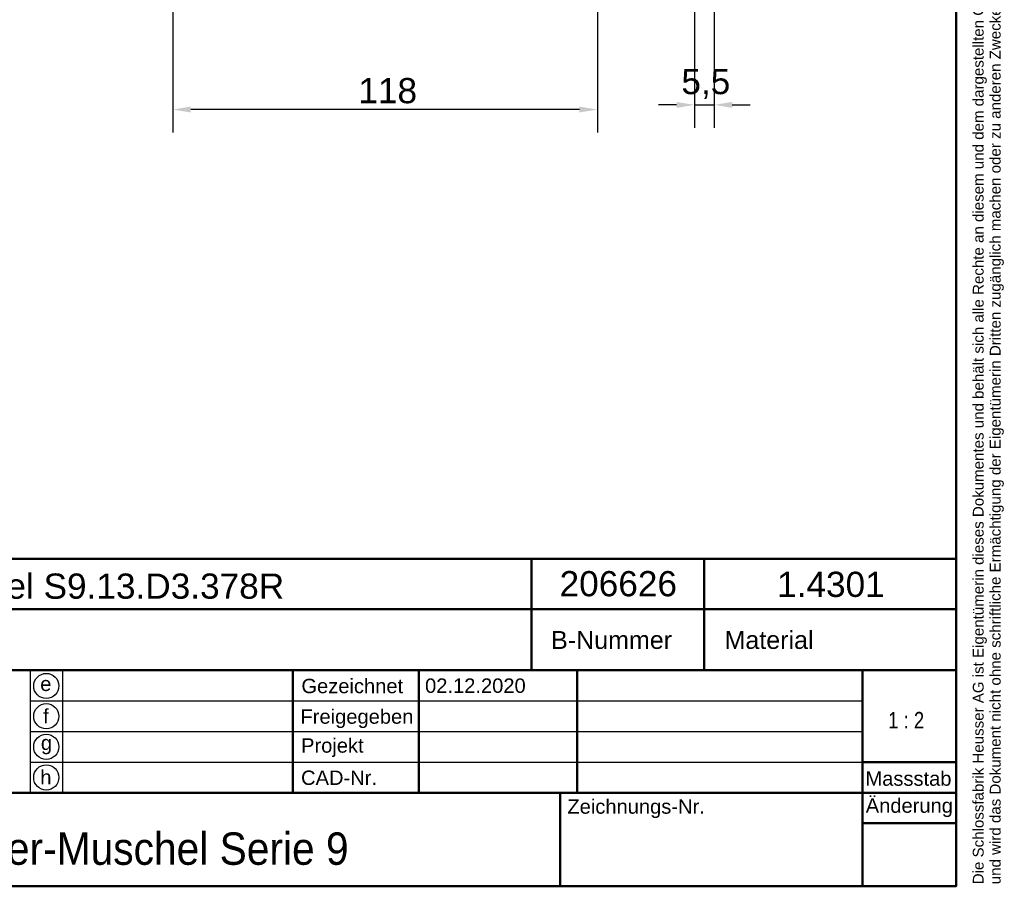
# Model space of a CAD drawing. Header units: millimetres. Extents: x 20 to 833, y 20 to 574.
# Tile 10 of 12: x 560 to 833, y 20 to 261. Entities that reach past the tile are written whole.
import ezdxf
from ezdxf.enums import TextEntityAlignment as Align

# ---------------------------------------------------------------- set-up
doc = ezdxf.new("R2010")
doc.units = ezdxf.units.MM
doc.header["$LTSCALE"] = 2
for name, color, linetype, lineweight in [('Bemaßungen(DIN)', 7, 'Continuous', 25), ('Skizziergeometrie(DIN)', 7, 'Continuous', 50), ('Skizzierlinie(DIN)', 7, 'Continuous', 25), ('Symbole(DIN)', 7, 'Continuous', 25)]:
    doc.layers.add(name, color=color, linetype=linetype, lineweight=lineweight)
doc.styles.add('Aktuell-DIN', font='arial.ttf')
doc.styles.add('STANDARD-DIN~0', font='arial.ttf')
doc.styles.add('Textstil10', font='arial.ttf')
doc.styles.add('Textstil41', font='arial.ttf', dxfattribs={"width": 0.8})
doc.styles.add('Textstil83', font='arial.ttf', dxfattribs={"width": 0.8})
doc.dimstyles.new('CAD-LAN', dxfattribs={"dimscale": 2, "dimtxt": 3.5, "dimasz": 2.5, "dimexe": 3.175, "dimexo": 0, "dimgap": 0.8, "dimtad": 1, "dimrnd": 1e-08, "dimtxsty": 'STANDARD-DIN~0', "dimcen": 0.09, "dimdle": 10, "dimclrd": 250, "dimclre": 250, "dimclrt": 250, "dimadec": 0, "dimazin": 2, "dimtfac": 1, "dimtmove": 0, "dimatfit": 3, "dimfxl": 1, "dimtolj": 1, "dimtzin": 0, "dimlwd": 25, "dimlwe": 25, "dimarcsym": 0})

# ---------------------------------------------------------------- blocks, each defined once
blk = doc.blocks.new('Ränder Standardrahmen')
at = {"layer": 'Skizziergeometrie(DIN)', "flags": 128}
blk.add_lwpolyline([(10, 10), (10, 287), (410, 287), (410, 10), (10, 10)], dxfattribs=at)
blk = doc.blocks.new('Schriftfelder Heusser')
at = {"layer": 'Skizziergeometrie(DIN)'}
for p, q in [((101, 236.92), (291, 236.92)), ((232, 229.92), (232, 236.92)), ((256, 229.92), (256, 236.92)), ((291, 236.92), (291, 229.92)), ((101, 229.92), (291, 229.92)), ((232, 229.92), (232, 221.42)), ((256, 229.92), (256, 221.42)), ((291, 229.92), (291, 191.42)), ((101, 221.42), (291, 221.42)), ((198.85, 221.42), (198.85, 204.42)), ((216.35, 221.42), (216.35, 204.42)), ((238.35, 221.42), (238.35, 204.42)), ((278, 221.42), (278, 191.42)), ((278, 208.67), (291, 208.67)), ((101, 204.42), (291, 204.42)), ((236, 204.42), (236, 191.42)), ((278, 200.17), (291, 200.17)), ((291, 191.42), (101, 191.42))]:
    blk.add_line(p, q, dxfattribs=at)
at = {"layer": 'Skizzierlinie(DIN)'}
for p, q in [((162.35, 221.42), (162.35, 204.42)), ((166.85, 221.42), (166.85, 204.42)), ((162.35, 217.17), (278, 217.17)), ((162.35, 212.92), (278, 212.92)), ((162.35, 208.67), (278, 208.67))]:
    blk.add_line(p, q, dxfattribs=at)
for centre in [(164.6, 219.25), (164.6, 215.04), (164.6, 210.79), (164.6, 206.54)]:
    blk.add_circle(centre, 1.75, dxfattribs=at)
at = {"layer": 'Symbole(DIN)', "color": 7, "insert": (293.33, 191.7), "char_height": 1.5, "width": 182.3003, "attachment_point": 1, "rotation": 90, "line_spacing_factor": 0.944221, "style": 'Aktuell-DIN'}
blk.add_mtext('\\fArial|b0|i0;\\H1.5000;Die Schlossfabrik Heusser AG ist Eigentümerin dieses Dokumentes und behält sich alle Rechte an diesem und dem dargestellten Gegenstand vor. Der Empfänger anerkennt diese Rechte\\Pund wird das Dokument nicht ohne schriftliche Ermächtigung der Eigentümerin Dritten zugänglich machen oder zu anderen Zwecken verwenden, zu dem es ihm übergeben worden ist.\\P ', dxfattribs=at)
at = {"layer": 'Symbole(DIN)', "color": 179, "true_color": 0x262659, "style": 'Aktuell-DIN'}
for s, insert, char_height, attachment_point in [('B-Nummer', (234.74, 225.62), 2.489, 4), ('Material', (265.02, 225.62), 2.489, 5), ('\\fArial|b0|i0;Gezeichnet', (200.05, 219.23), 2, 4), ('\\fArial|b0|i0;e', (164.54, 219.53), 2, 5), ('\\fArial|b0|i0;f', (164.55, 215.06), 2, 5), ('\\fArial|b0|i0;Freigegeben', (199.92, 216), 2, 1), ('\\fArial|b0|i0;Projekt', (200, 211.98), 2, 1), ('\\fArial|b0|i0;g', (164.63, 211.05), 2, 5), ('\\fArial|b0|i0;h', (164.55, 206.57), 2, 5), ('\\fArial|b0|i0;CAD-Nr.', (200, 207.5), 2, 1), ('\\fArial|b0|i0;\\H2.0000;Massstab', (284.39, 206.37), 2, 5), ('\\fArial|b0|i0;Zeichnungs-Nr.', (237, 203.5), 2, 1)]:
    blk.add_mtext(s, dxfattribs=dict(at, insert=insert, char_height=char_height, attachment_point=attachment_point))
at = {"layer": 'Symbole(DIN)', "color": 179, "true_color": 0x262659, "insert": (284.51, 202.33), "char_height": 2, "width": 12.1143, "attachment_point": 5, "style": 'Aktuell-DIN'}
blk.add_mtext('\\fArial|b0|i0;Änderung', dxfattribs=at)
at = {"layer": 'Symbole(DIN)', "color": 7, "insert": (143.1, 196.62), "char_height": 4.5, "width": 90.18, "attachment_point": 4, "style": 'Aktuell-DIN'}
blk.add_mtext('\\fArial|b0|i0;\\W0.90;\\H4.5000;Heusser-Muschel Serie 9', dxfattribs=at)
at = {"layer": 'Symbole(DIN)', "color": 179, "true_color": 0x262659, "style": 'Textstil10'}
blk.add_attdef('ERSTELLUNGSDATUM_001', (217.23, 218.29), '', height=2, dxfattribs=at)
at = {"layer": 'Symbole(DIN)', "color": 179, "true_color": 0x262659}
for tag, height, style, p in [('AUTOR', 2.49, 'Aktuell-DIN', (240.03, 219.26)), ('KONTROLLDATUM', 2, 'Textstil10', (217.42, 215.04)), ('KONTROLLIERT_VON', 2, 'Textstil10', (239.98, 215.05))]:
    blk.add_attdef(tag, text='', height=height, dxfattribs=dict(at, style=style)).set_placement(p, align=Align.MIDDLE_LEFT)
at = {"layer": 'Symbole(DIN)', "color": 7, "style": 'Textstil83', "width": 0.8}
blk.add_attdef('Anfänglicher_Ansichtsmaßstab_001', (281.57, 213.34), '', height=2.3, dxfattribs=at)
at = {"layer": 'Symbole(DIN)', "color": 179, "true_color": 0x262659, "style": 'Textstil10'}
blk.add_attdef('PROJEKT', text='', height=2, dxfattribs=at).set_placement((217.77, 209.72), align=Align.BOTTOM_LEFT)
at = {"layer": 'Symbole(DIN)', "color": 7, "style": 'Textstil41', "width": 0.8}
blk.add_attdef('STATUS', text='', height=5, dxfattribs=at).set_placement((284.53, 195.86), align=Align.MIDDLE_CENTER)
blk = doc.blocks.new('*D16')
at = {"layer": 'Bemaßungen(DIN)', "color": 250, "linetype": 'Continuous', "lineweight": 25, "true_color": 0x3f3f3f, "transparency": 16777216}
for p, q in [((747.33, 294.11), (747.33, 230.76)), ((752.83, 293.11), (752.83, 230.76)), ((742.33, 237.11), (737.33, 237.11)), ((747.33, 237.11), (752.83, 237.11)), ((757.83, 237.11), (762.83, 237.11))]:
    blk.add_line(p, q, dxfattribs=at)
at = {"layer": 'Bemaßungen(DIN)', "color": 250, "linetype": 'Continuous', "true_color": 0x3f3f3f, "transparency": 16777216}
for points in [[(742.33, 237.94), (742.33, 236.27), (747.33, 237.11)], [(757.83, 237.94), (757.83, 236.27), (752.83, 237.11)]]:
    blk.add_solid(points, dxfattribs=at)
at = {"layer": 'Defpoints', "color": 0, "linetype": 'Continuous', "transparency": 16777216}
for p in [(747.33, 294.11), (752.83, 293.11), (752.83, 237.11)]:
    blk.add_point(p, dxfattribs=at)
at = {"layer": 'Bemaßungen(DIN)', "color": 250, "linetype": 'Continuous', "lineweight": 25, "true_color": 0x3f3f3f, "transparency": 16777216, "insert": (743.68, 247.09), "char_height": 7, "attachment_point": 1, "style": 'STANDARD-DIN~0'}
blk.add_mtext('\\A1;5,5', dxfattribs=at)
blk = doc.blocks.new('*D17')
at = {"layer": 'Bemaßungen(DIN)', "color": 250, "linetype": 'Continuous', "lineweight": 25, "true_color": 0x3f3f3f, "transparency": 16777216}
for p, q in [((720.33, 381.17), (720.33, 229.47)), ((602.33, 284.17), (602.33, 229.47)), ((715.33, 235.82), (607.33, 235.82))]:
    blk.add_line(p, q, dxfattribs=at)
at = {"layer": 'Bemaßungen(DIN)', "color": 250, "linetype": 'Continuous', "true_color": 0x3f3f3f, "transparency": 16777216}
for points in [[(607.33, 236.65), (607.33, 234.99), (602.33, 235.82)], [(715.33, 236.65), (715.33, 234.99), (720.33, 235.82)]]:
    blk.add_solid(points, dxfattribs=at)
at = {"layer": 'Defpoints', "color": 0, "linetype": 'Continuous', "transparency": 16777216}
for p in [(720.33, 381.17), (602.33, 284.17), (602.33, 235.82)]:
    blk.add_point(p, dxfattribs=at)
at = {"layer": 'Bemaßungen(DIN)', "color": 250, "linetype": 'Continuous', "lineweight": 25, "true_color": 0x3f3f3f, "transparency": 16777216, "insert": (653.92, 244.57), "char_height": 7, "attachment_point": 1, "style": 'STANDARD-DIN~0'}
blk.add_mtext('\\A1;118', dxfattribs=at)

msp = doc.modelspace()

# ---------------------------------------------------------------- block references
at = {"xscale": 2, "yscale": 2, "zscale": 2}
msp.add_blockref('Ränder Standardrahmen', (0, 0), dxfattribs=at)
msp.add_blockref('Schriftfelder Heusser', (238, -362.833), dxfattribs=at).add_auto_attribs({'ERSTELLUNGSDATUM_001': '02.12.2020', 'Anfänglicher_Ansichtsmaßstab_001': '1 : 2'})

# ---------------------------------------------------------------- texts
at = {"layer": 'Symbole(DIN)', "color": 7, "char_height": 7, "attachment_point": 1, "style": 'Aktuell-DIN'}
for s, insert, width in [('{\\fArial|b0|i0;\\H7.0000;Heusser-Muschel S9.13.D3.378R}', (487.659, 106.906), 145.65549), ('{\\fArial|b0|i0;\\H7.0000;206626}', (709.83, 107.58), 32.62043), ('{\\fArial|b0|i0;\\H7.0000;1.4301}', (770.274, 107.401), 29.89939)]:
    msp.add_mtext(s, dxfattribs=dict(at, insert=insert, width=width))

# ---------------------------------------------------------------- dimensions: what is measured, and where the dimension line sits
at = {"layer": 'Bemaßungen(DIN)', "color": 250, "linetype": 'Continuous', "lineweight": 25, "true_color": 0x3f3f3f}
for base, p1, p2, override, picture, middle in [((602.333, 235.821), (720.333, 381.171), (602.333, 284.171), {"dimgap": 0.8, "dimdec": 2, "dimtol": 0, "dimlim": 0, "dimtp": 0, "dimtm": 0, "dimtdec": 2, "dimtofl": 0, "dimatfit": 1}, '*D17', (661.333, 235.821)), ((752.833, 237.106), (747.333, 294.105), (752.833, 293.106), {"dimgap": 0.8, "dimdec": 2, "dimtol": 0, "dimlim": 0, "dimtp": 0, "dimtm": 0, "dimtdec": 2, "dimtofl": 1, "dimatfit": 1}, '*D16', (750.083, 237.106))]:
    dim = msp.add_linear_dim(base=base, p1=p1, p2=p2, angle=180, dimstyle='CAD-LAN', override=override, dxfattribs=at)
    dim.commit()
    dim.dimension.update_dxf_attribs({"geometry": picture, "text_midpoint": middle, "dimtype": 160})

doc.saveas('drawing.dxf')
